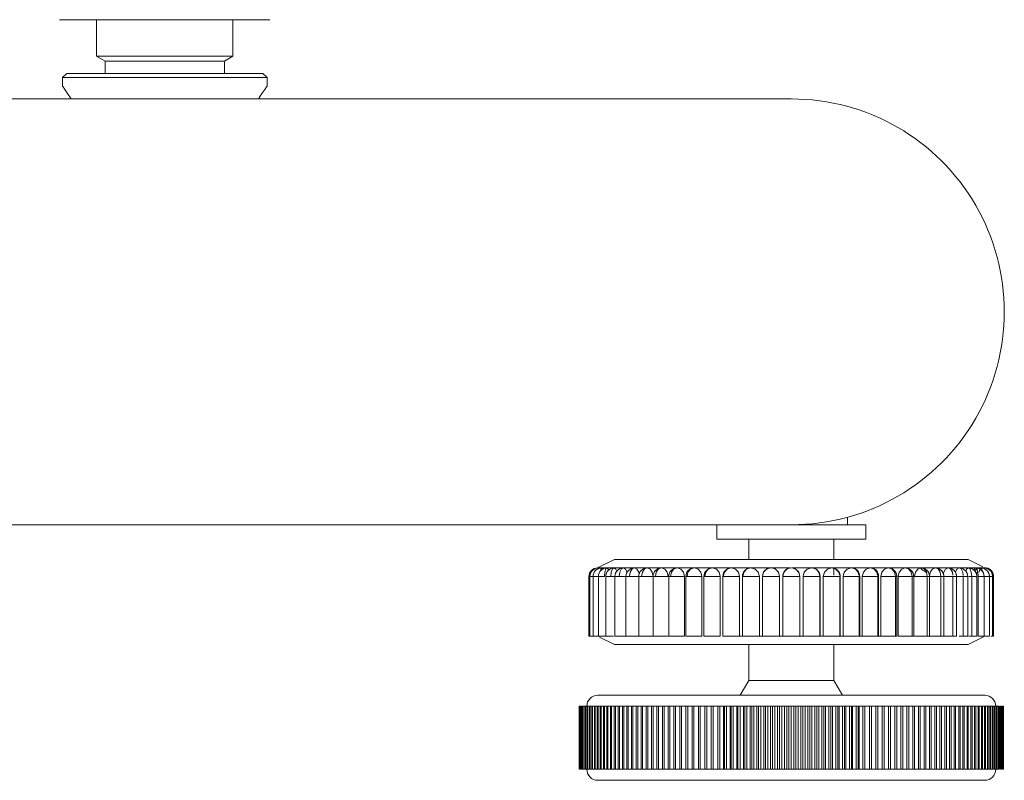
# Model space of a CAD drawing. Header units: millimetres. Extents: x 3925 to 5043, y -86 to 778.
# Tile 12 of 158: x 4188 to 4217, y 213 to 236. Entities that reach past the tile are written whole.
import ezdxf

# ---------------------------------------------------------------- set-up
doc = ezdxf.new("R2010")
doc.units = ezdxf.units.MM
doc.header["$LTSCALE"] = 46.255
doc.layers.add('140-154101-0DXF_CONTINUOUS_LINE', color=7, linetype='CONTINUOUS')

msp = doc.modelspace()

# ---------------------------------------------------------------- linework, layer by layer
at = {"layer": '140-154101-0DXF_CONTINUOUS_LINE', "color": 7, "linetype": 'Continuous', "lineweight": 0}
for p, q in [((4195.7912, 235.7557), (4189.6177, 235.7557)), ((4190.7045, 235.7557), (4190.7045, 234.6807)), ((4194.7045, 234.6807), (4194.7045, 235.7557)), ((4190.7045, 234.6807), (4194.7045, 234.6807)), ((4190.9532, 234.537), (4190.7045, 234.6807)), ((4194.4557, 234.537), (4194.7045, 234.6807)), ((4190.9532, 234.537), (4194.4557, 234.537)), ((4190.9532, 234.1807), (4190.9532, 234.537)), ((4194.4557, 234.1807), (4194.4557, 234.537)), ((4189.7045, 234.0557), (4189.8295, 234.1807)), ((4195.7045, 234.0557), (4189.7045, 234.0557)), ((4189.7045, 234.0557), (4189.7045, 233.8057)), ((4195.5795, 234.1807), (4189.8295, 234.1807)), ((4195.5795, 234.1807), (4195.7045, 234.0557)), ((4195.7045, 233.8057), (4195.7045, 234.0557)), ((4189.7209, 233.7824), (4189.7045, 233.8057)), ((4178.9545, 233.4307), (4211.0852, 233.4307)), ((4195.5554, 233.5885), (4195.4535, 233.4307)), ((4212.736, 220.9307), (4212.736, 221.1524)), ((4178.9545, 220.9307), (4213.2695, 220.9307)), ((4208.9017, 220.5057), (4208.9017, 220.9307)), ((4213.2702, 220.5057), (4213.2702, 220.9307)), ((4208.9026, 220.5057), (4213.2695, 220.5057)), ((4209.836, 219.9158), (4209.836, 220.5057)), ((4212.336, 220.5057), (4212.336, 219.9158)), ((4205.3985, 219.6658), (4205.8985, 219.9158)), ((4216.2735, 219.9158), (4205.8985, 219.9158)), ((4216.2735, 219.9158), (4216.7077, 219.6986)), ((4205.3985, 219.6658), (4211.0616, 219.6658)), ((4205.3988, 219.6575), (4205.3985, 219.6658)), ((4205.4181, 219.6338), (4205.4296, 219.6658)), ((4205.4296, 219.6658), (4205.4393, 219.6434)), ((4205.4867, 219.567), (4205.4986, 219.6338)), ((4205.4986, 219.6338), (4205.5227, 219.6658)), ((4205.6402, 219.6338), (4205.6768, 219.6658)), ((4205.8416, 219.6338), (4205.8902, 219.6658)), ((4206.0551, 219.5383), (4206.1004, 219.6338)), ((4206.1004, 219.6338), (4206.1604, 219.6658)), ((4206.4138, 219.6338), (4206.4847, 219.6658)), ((4206.4847, 219.6658), (4206.5591, 219.6324)), ((4206.5591, 219.6324), (4206.6153, 219.5406)), ((4206.7166, 219.5383), (4206.7784, 219.6338)), ((4206.7784, 219.6338), (4206.8593, 219.6658)), ((4206.8593, 219.6658), (4206.9438, 219.6324)), ((4206.9438, 219.6324), (4207.0073, 219.5406)), ((4207.1211, 219.5383), (4207.1902, 219.6337)), ((4207.1902, 219.6337), (4207.2803, 219.6658)), ((4207.5691, 219.5383), (4207.6446, 219.6337)), ((4207.6446, 219.6337), (4207.7429, 219.6658)), ((4208.1368, 219.6337), (4208.2422, 219.6658)), ((4208.6613, 219.6337), (4208.7726, 219.6658)), ((4209.2124, 219.6337), (4209.3284, 219.6658)), ((4209.7839, 219.6337), (4209.9035, 219.6658)), ((4210.6134, 219.6337), (4210.4915, 219.6658)), ((4211.0616, 219.6658), (4210.9467, 219.6233)), ((4211.1115, 219.665), (4211.3007, 219.6658)), ((4211.2256, 219.6231), (4211.1115, 219.665)), ((4211.3064, 219.5337), (4211.2256, 219.6231)), ((4211.3007, 219.6658), (4211.6805, 219.6658)), ((4211.6807, 219.6658), (4212.2685, 219.6658)), ((4212.2686, 219.6658), (4216.77, 219.6658)), ((4212.336, 219.6658), (4212.336, 219.452)), ((4214.8838, 219.6453), (4214.9152, 219.6209)), ((4214.9152, 219.6209), (4214.9576, 219.5932)), ((4215.2278, 219.6319), (4215.165, 219.5414)), ((4215.3126, 219.6658), (4215.2278, 219.6319)), ((4215.3126, 219.6658), (4215.3936, 219.6337)), ((4215.3936, 219.6337), (4215.4553, 219.5382)), ((4215.6125, 219.6319), (4215.5569, 219.5414)), ((4215.6873, 219.6658), (4215.6125, 219.6319)), ((4215.6873, 219.6658), (4215.7582, 219.6337)), ((4215.7582, 219.6337), (4215.812, 219.5382)), ((4216.0115, 219.6658), (4216.0716, 219.6337)), ((4216.0716, 219.6337), (4216.1168, 219.5382)), ((4216.4924, 219.6106), (4216.466, 219.5844)), ((4216.5265, 219.6317), (4216.4728, 219.5764)), ((4216.5371, 219.6393), (4216.4924, 219.6106)), ((4216.4951, 219.6658), (4216.5317, 219.6337)), ((4216.554, 219.5542), (4216.5166, 219.4988)), ((4216.5317, 219.6337), (4216.5585, 219.5382)), ((4216.7423, 219.6658), (4216.7356, 219.6502)), ((4216.7451, 219.6578), (4216.7423, 219.6658)), ((4216.7538, 219.6336), (4216.75, 219.6443)), ((4216.7735, 219.668), (4216.77, 219.6658)), ((4216.7727, 219.6654), (4216.7734, 219.6658)), ((4216.7732, 219.6658), (4216.8651, 219.6481)), ((4216.7733, 219.6615), (4216.7735, 219.668)), ((4216.7734, 219.6658), (4216.7959, 219.6646)), ((4216.8002, 219.6589), (4216.778, 219.6631)), ((4216.8007, 219.6642), (4216.8316, 219.6585)), ((4216.8173, 219.6487), (4216.8616, 219.6487)), ((4216.8505, 219.6536), (4216.819, 219.6616)), ((4216.8316, 219.6585), (4216.8616, 219.6487)), ((4216.8651, 219.6481), (4216.9204, 219.6176)), ((4216.9204, 219.6176), (4216.9446, 219.5969)), ((4216.9446, 219.5969), (4217.001, 219.5159)), ((4205.1485, 219.4158), (4205.6048, 219.4158)), ((4205.1485, 219.4158), (4205.1485, 217.6658)), ((4205.1796, 219.4158), (4205.1796, 217.6658)), ((4205.2727, 219.4158), (4205.2727, 217.6658)), ((4205.4268, 219.4158), (4205.4268, 217.6658)), ((4205.6402, 219.4158), (4207.4697, 219.4158)), ((4205.6402, 219.4158), (4205.6402, 217.6658)), ((4205.9104, 219.4158), (4205.9104, 217.6658)), ((4206.0402, 219.4158), (4206.0551, 219.5383)), ((4206.2347, 219.4158), (4206.2347, 217.6658)), ((4206.6093, 219.4158), (4206.6093, 217.6658)), ((4206.6153, 219.5406), (4206.6258, 219.4773)), ((4206.6961, 219.4158), (4206.7166, 219.5383)), ((4207.0073, 219.5406), (4207.0307, 219.4158)), ((4207.0303, 219.4158), (4207.0303, 217.6658)), ((4207.0982, 219.4158), (4207.1211, 219.5383)), ((4207.444, 219.5406), (4207.4697, 219.4158)), ((4207.4929, 219.4158), (4207.9484, 219.4158)), ((4207.4929, 219.4158), (4207.4929, 217.6658)), ((4207.5439, 219.4158), (4207.5691, 219.5383)), ((4207.9206, 219.5406), (4207.9484, 219.4158)), ((4207.9484, 219.4158), (4207.9484, 217.6658)), ((4207.9922, 219.4158), (4208.4615, 219.4158)), ((4207.9922, 219.4158), (4207.9922, 217.6658)), ((4208.4319, 219.5406), (4208.4615, 219.4158)), ((4208.4615, 219.4158), (4208.4615, 217.6658)), ((4208.5226, 219.4158), (4209.0033, 219.4158)), ((4208.5226, 219.4158), (4208.5226, 217.6658)), ((4208.9722, 219.5406), (4209.0033, 219.4158)), ((4209.0033, 219.4158), (4209.0033, 217.6658)), ((4209.0784, 219.4158), (4209.5679, 219.4158)), ((4209.0784, 219.4158), (4209.0784, 217.6658)), ((4209.5357, 219.5406), (4209.5679, 219.4158)), ((4209.5679, 219.4158), (4209.5679, 217.6658)), ((4209.6534, 219.4158), (4210.1491, 219.4158)), ((4209.6534, 219.4158), (4209.6534, 217.6658)), ((4210.1162, 219.5405), (4210.1491, 219.4158)), ((4210.1491, 219.4158), (4210.1491, 217.6658)), ((4210.2414, 219.4158), (4210.2414, 217.6658)), ((4210.2415, 219.4158), (4210.7407, 219.4158)), ((4210.2434, 219.4158), (4210.2751, 219.5383)), ((4210.2434, 217.6658), (4210.2434, 219.4158)), ((4210.7407, 219.4158), (4210.7407, 217.6658)), ((4211.336, 219.4158), (4210.8359, 219.4158)), ((4210.8359, 217.6658), (4210.8359, 219.4158)), ((4211.336, 219.4158), (4211.3064, 219.5337)), ((4211.336, 217.6658), (4211.336, 219.4158)), ((4211.4651, 219.5414), (4211.4313, 219.4158)), ((4211.4313, 219.4158), (4211.9305, 219.4158)), ((4211.4313, 217.6658), (4211.4313, 219.4158)), ((4211.8968, 219.5382), (4211.9285, 219.4158)), ((4211.9305, 219.4158), (4211.9279, 219.4517)), ((4211.9285, 217.6658), (4211.9285, 219.4158)), ((4211.9305, 219.4158), (4211.9305, 217.6658)), ((4212.0563, 219.5414), (4212.0228, 219.4158)), ((4212.0228, 219.4158), (4212.5185, 219.4158)), ((4212.0228, 217.6658), (4212.0228, 219.4158)), ((4212.4808, 219.5382), (4212.5034, 219.4489)), ((4212.5119, 217.6658), (4212.5119, 219.4158)), ((4212.5184, 219.4158), (4212.5158, 219.452)), ((4212.5185, 219.4158), (4212.5185, 217.6658)), ((4212.6368, 219.5414), (4212.604, 219.4158)), ((4212.604, 219.4158), (4213.0935, 219.4158)), ((4212.604, 217.6658), (4212.604, 219.4158)), ((4213.0495, 219.5382), (4213.0717, 219.4477)), ((4213.0796, 217.6658), (4213.0796, 219.4158)), ((4213.0935, 219.4158), (4213.0908, 219.4523)), ((4213.0935, 219.4158), (4213.0935, 217.6658)), ((4213.2002, 219.5414), (4213.1687, 219.4158)), ((4213.1687, 219.4158), (4213.6493, 219.4158)), ((4213.1687, 217.6658), (4213.1687, 219.4158)), ((4213.5967, 219.5382), (4213.6184, 219.4456)), ((4213.6254, 217.6658), (4213.6254, 219.4158)), ((4213.6492, 219.4158), (4213.6466, 219.4522)), ((4213.6493, 219.4158), (4213.6493, 217.6658)), ((4213.7406, 219.5414), (4213.7105, 219.4158)), ((4213.7105, 219.4158), (4214.1797, 219.4158)), ((4213.7105, 217.6658), (4213.7105, 219.4158)), ((4214.1164, 219.5382), (4214.1435, 219.4158)), ((4214.1435, 217.6658), (4214.1435, 219.4158)), ((4214.1797, 219.4158), (4214.1797, 217.6658)), ((4214.2518, 219.5414), (4214.2235, 219.4158)), ((4214.2235, 219.4158), (4214.679, 219.4158)), ((4214.2235, 217.6658), (4214.2235, 219.4158)), ((4214.6029, 219.5382), (4214.628, 219.4158)), ((4214.628, 217.6658), (4214.628, 219.4158)), ((4214.679, 219.4158), (4214.679, 217.6658)), ((4214.7283, 219.5414), (4214.7022, 219.4158)), ((4214.7022, 219.4158), (4216.2615, 219.4158)), ((4215.0508, 219.5382), (4215.0737, 219.4158)), ((4215.0737, 217.6658), (4215.0737, 219.4158)), ((4215.165, 219.5414), (4215.1412, 219.4158)), ((4215.1417, 219.4158), (4215.1417, 217.6658)), ((4215.4553, 219.5382), (4215.4758, 219.4158)), ((4215.4758, 217.6658), (4215.4758, 219.4158)), ((4215.5569, 219.5414), (4215.5468, 219.4813)), ((4215.5626, 219.4158), (4215.5519, 219.4878)), ((4215.5626, 219.4158), (4215.5626, 217.6658)), ((4215.812, 219.5382), (4215.8242, 219.4537)), ((4215.8297, 217.6658), (4215.8297, 219.4158)), ((4215.9373, 219.4158), (4215.9373, 217.6658)), ((4216.1168, 219.5382), (4216.1281, 219.4457)), ((4216.1317, 217.6658), (4216.1317, 219.4158)), ((4216.2615, 219.4158), (4216.2615, 217.6658)), ((4216.295, 219.4158), (4216.5318, 219.4158)), ((4216.3666, 219.5382), (4216.3784, 219.4158)), ((4216.3784, 217.6658), (4216.3784, 219.4158)), ((4216.5318, 219.4158), (4216.5318, 217.6658)), ((4216.5585, 219.5382), (4216.5671, 219.4158)), ((4216.5671, 219.4158), (4216.9923, 219.4158)), ((4216.5671, 217.6658), (4216.5671, 219.4158)), ((4216.7451, 219.4158), (4216.7451, 217.6658)), ((4216.8992, 219.4158), (4216.8992, 217.6658)), ((4216.9923, 219.4158), (4216.9923, 217.6658)), ((4217.001, 219.5159), (4217.0218, 219.4158)), ((4217.0218, 219.4158), (4217.0235, 219.4158)), ((4217.0235, 219.4158), (4217.0235, 217.6658)), ((4205.1485, 217.6658), (4205.873, 217.6658)), ((4205.4606, 217.6347), (4205.8985, 217.4158)), ((4205.9104, 217.6658), (4207.4697, 217.6658)), ((4207.4929, 217.6658), (4207.9484, 217.6658)), ((4207.9922, 217.6658), (4208.4615, 217.6658)), ((4208.5226, 217.6658), (4209.0033, 217.6658)), ((4209.0784, 217.6658), (4214.1797, 217.6658)), ((4214.2235, 217.6658), (4214.679, 217.6658)), ((4214.7022, 217.6658), (4215.9373, 217.6658)), ((4216.0093, 217.6658), (4216.2615, 217.6658)), ((4216.2735, 217.4158), (4216.7233, 217.6407)), ((4216.2989, 217.6658), (4216.5318, 217.6658)), ((4216.5671, 217.6658), (4216.8992, 217.6658)), ((4216.953, 217.6658), (4217.0234, 217.6658)), ((4205.8985, 217.4158), (4216.2735, 217.4158)), ((4209.836, 216.3637), (4209.836, 217.4158)), ((4212.336, 217.4158), (4212.336, 216.3637)), ((4209.586, 215.9307), (4209.836, 216.3637)), ((4209.836, 216.3637), (4212.336, 216.3637)), ((4212.336, 216.3637), (4212.586, 215.9307)), ((4216.761, 215.9307), (4205.411, 215.9307)), ((4204.8699, 215.6057), (4204.8637, 215.6057)), ((4204.8637, 213.7557), (4204.8637, 215.6057)), ((4204.8948, 215.6057), (4204.8865, 215.6057)), ((4204.8865, 213.7557), (4204.8865, 215.6057)), ((4204.8948, 213.7557), (4204.8948, 215.6057)), ((4204.9264, 215.6057), (4204.9161, 215.6057)), ((4204.9161, 213.7557), (4204.9161, 215.6057)), ((4204.9264, 213.7557), (4204.9264, 215.6057)), ((4204.9525, 215.6057), (4205.5613, 215.6057)), ((4204.9525, 213.7557), (4204.9525, 215.6057)), ((4204.9649, 213.7557), (4204.9649, 215.6057)), ((4204.9955, 213.7557), (4204.9955, 215.6057)), ((4205.01, 213.7557), (4205.01, 215.6057)), ((4205.0453, 213.7557), (4205.0453, 215.6057)), ((4205.0617, 213.7557), (4205.0617, 215.6057)), ((4205.1016, 213.7557), (4205.1016, 215.6057)), ((4205.12, 213.7557), (4205.12, 215.6057)), ((4205.1645, 213.7557), (4205.1645, 215.6057)), ((4205.1849, 213.7557), (4205.1849, 215.6057)), ((4205.2338, 213.7557), (4205.2338, 215.6057)), ((4205.2562, 213.7557), (4205.2562, 215.6057)), ((4205.3096, 213.7557), (4205.3096, 215.6057)), ((4205.3339, 213.7557), (4205.3339, 215.6057)), ((4205.3916, 213.7557), (4205.3916, 215.6057)), ((4205.4178, 213.7557), (4205.4178, 215.6057)), ((4205.4799, 213.7557), (4205.4799, 215.6057)), ((4205.508, 213.7557), (4205.508, 215.6057)), ((4205.5744, 215.6057), (4205.6517, 215.6057)), ((4205.5744, 213.7557), (4205.5744, 215.6057)), ((4205.6044, 213.7557), (4205.6044, 215.6057)), ((4205.6748, 215.6057), (4216.4657, 215.6057)), ((4205.6748, 213.7557), (4205.6748, 215.6057)), ((4205.7062, 213.7557), (4205.7062, 215.6057)), ((4205.7812, 213.7557), (4205.7812, 215.6057)), ((4205.8147, 213.7557), (4205.8147, 215.6057)), ((4205.8934, 213.7557), (4205.8934, 215.6057)), ((4205.9286, 213.7557), (4205.9286, 215.6057)), ((4206.0112, 213.7557), (4206.0112, 215.6057)), ((4206.0481, 213.7557), (4206.0481, 215.6057)), ((4206.1346, 213.7557), (4206.1346, 215.6057)), ((4206.1732, 213.7557), (4206.1732, 215.6057)), ((4206.2634, 213.7557), (4206.2634, 215.6057)), ((4206.3036, 213.7557), (4206.3036, 215.6057)), ((4206.3975, 213.7557), (4206.3975, 215.6057)), ((4206.4393, 213.7557), (4206.4393, 215.6057)), ((4206.5367, 213.7557), (4206.5367, 215.6057)), ((4206.58, 213.7557), (4206.58, 215.6057)), ((4206.6809, 213.7557), (4206.6809, 215.6057)), ((4206.7257, 213.7557), (4206.7257, 215.6057)), ((4206.8299, 213.7557), (4206.8299, 215.6057)), ((4206.8761, 213.7557), (4206.8761, 215.6057)), ((4206.9835, 213.7557), (4206.9835, 215.6057)), ((4207.0311, 213.7557), (4207.0311, 215.6057)), ((4207.1417, 213.7557), (4207.1417, 215.6057)), ((4207.1906, 213.7557), (4207.1906, 215.6057)), ((4207.3041, 213.7557), (4207.3041, 215.6057)), ((4207.3544, 213.7557), (4207.3544, 215.6057)), ((4207.4707, 213.7557), (4207.4707, 215.6057)), ((4207.5222, 213.7557), (4207.5222, 215.6057)), ((4207.6413, 213.7557), (4207.6413, 215.6057)), ((4207.6939, 213.7557), (4207.6939, 215.6057)), ((4207.8156, 213.7557), (4207.8156, 215.6057)), ((4207.8693, 213.7557), (4207.8693, 215.6057)), ((4207.9935, 213.7557), (4207.9935, 215.6057)), ((4208.0482, 213.7557), (4208.0482, 215.6057)), ((4208.1747, 213.7557), (4208.1747, 215.6057)), ((4208.2305, 213.7557), (4208.2305, 215.6057)), ((4208.3592, 213.7557), (4208.3592, 215.6057)), ((4208.4159, 213.7557), (4208.4159, 215.6057)), ((4208.5466, 213.7557), (4208.5466, 215.6057)), ((4208.6042, 213.7557), (4208.6042, 215.6057)), ((4208.7368, 213.7557), (4208.7368, 215.6057)), ((4208.7952, 213.7557), (4208.7952, 215.6057)), ((4208.9296, 213.7557), (4208.9296, 215.6057)), ((4208.9887, 213.7557), (4208.9887, 215.6057)), ((4209.0972, 213.7557), (4209.0972, 215.6057)), ((4209.1248, 213.7557), (4209.1248, 215.6057)), ((4209.1845, 213.7557), (4209.1845, 215.6057)), ((4209.2898, 213.7557), (4209.2898, 215.6057)), ((4209.322, 213.7557), (4209.322, 215.6057)), ((4209.3824, 213.7557), (4209.3824, 215.6057)), ((4209.4844, 213.7557), (4209.4844, 215.6057)), ((4209.5212, 213.7557), (4209.5212, 215.6057)), ((4209.5821, 213.7557), (4209.5821, 215.6057)), ((4209.6807, 213.7557), (4209.6807, 215.6057)), ((4209.7222, 213.7557), (4209.7222, 215.6057)), ((4209.7835, 213.7557), (4209.7835, 215.6057)), ((4209.8786, 213.7557), (4209.8786, 215.6057)), ((4209.9246, 213.7557), (4209.9246, 215.6057)), ((4209.9864, 213.7557), (4209.9864, 215.6057)), ((4210.0778, 213.7557), (4210.0778, 215.6057)), ((4210.1283, 213.7557), (4210.1283, 215.6057)), ((4210.1904, 213.7557), (4210.1904, 215.6057)), ((4210.2781, 213.7557), (4210.2781, 215.6057)), ((4210.333, 213.7557), (4210.333, 215.6057)), ((4210.3954, 213.7557), (4210.3954, 215.6057)), ((4210.4793, 213.7557), (4210.4793, 215.6057)), ((4210.5385, 213.7557), (4210.5385, 215.6057)), ((4210.6011, 213.7557), (4210.6011, 215.6057)), ((4210.6812, 213.7557), (4210.6812, 215.6057)), ((4210.7447, 213.7557), (4210.7447, 215.6057)), ((4210.8074, 213.7557), (4210.8074, 215.6057)), ((4210.8834, 213.7557), (4210.8834, 215.6057)), ((4210.9513, 213.7557), (4210.9513, 215.6057)), ((4211.0141, 213.7557), (4211.0141, 215.6057)), ((4211.086, 213.7557), (4211.086, 215.6057)), ((4211.1578, 213.7557), (4211.1578, 215.6057)), ((4211.2206, 213.7557), (4211.2206, 215.6057)), ((4211.2885, 213.7557), (4211.2885, 215.6057)), ((4211.3645, 213.7557), (4211.3645, 215.6057)), ((4211.4272, 213.7557), (4211.4272, 215.6057)), ((4211.4908, 213.7557), (4211.4908, 215.6057)), ((4211.5708, 213.7557), (4211.5708, 215.6057)), ((4211.6334, 213.7557), (4211.6334, 215.6057)), ((4211.6926, 213.7557), (4211.6926, 215.6057)), ((4211.7765, 213.7557), (4211.7765, 215.6057)), ((4211.8389, 213.7557), (4211.8389, 215.6057)), ((4211.8938, 213.7557), (4211.8938, 215.6057)), ((4211.9815, 213.7557), (4211.9815, 215.6057)), ((4212.0437, 213.7557), (4212.0437, 215.6057)), ((4212.0941, 213.7557), (4212.0941, 215.6057)), ((4212.1856, 213.7557), (4212.1856, 215.6057)), ((4212.2473, 213.7557), (4212.2473, 215.6057)), ((4212.2933, 213.7557), (4212.2933, 215.6057)), ((4212.3884, 213.7557), (4212.3884, 215.6057)), ((4212.4498, 213.7557), (4212.4498, 215.6057)), ((4212.4912, 213.7557), (4212.4912, 215.6057)), ((4212.5898, 213.7557), (4212.5898, 215.6057)), ((4212.6507, 213.7557), (4212.6507, 215.6057)), ((4212.6875, 213.7557), (4212.6875, 215.6057)), ((4212.7895, 213.7557), (4212.7895, 215.6057)), ((4212.8499, 213.7557), (4212.8499, 215.6057)), ((4212.8821, 213.7557), (4212.8821, 215.6057)), ((4212.9874, 213.7557), (4212.9874, 215.6057)), ((4213.0472, 213.7557), (4213.0472, 215.6057)), ((4213.0747, 213.7557), (4213.0747, 215.6057)), ((4213.1832, 213.7557), (4213.1832, 215.6057)), ((4213.2423, 213.7557), (4213.2423, 215.6057)), ((4213.3767, 213.7557), (4213.3767, 215.6057)), ((4213.4351, 213.7557), (4213.4351, 215.6057)), ((4213.5678, 213.7557), (4213.5678, 215.6057)), ((4213.6253, 213.7557), (4213.6253, 215.6057)), ((4213.7561, 213.7557), (4213.7561, 215.6057)), ((4213.8127, 213.7557), (4213.8127, 215.6057)), ((4213.9414, 213.7557), (4213.9414, 215.6057)), ((4213.9972, 213.7557), (4213.9972, 215.6057)), ((4214.1237, 213.7557), (4214.1237, 215.6057)), ((4214.1784, 213.7557), (4214.1784, 215.6057)), ((4214.3026, 213.7557), (4214.3026, 215.6057)), ((4214.3563, 213.7557), (4214.3563, 215.6057)), ((4214.478, 213.7557), (4214.478, 215.6057)), ((4214.5306, 213.7557), (4214.5306, 215.6057)), ((4214.6498, 213.7557), (4214.6498, 215.6057)), ((4214.7012, 213.7557), (4214.7012, 215.6057)), ((4214.8176, 213.7557), (4214.8176, 215.6057)), ((4214.8678, 213.7557), (4214.8678, 215.6057)), ((4214.9813, 213.7557), (4214.9813, 215.6057)), ((4215.0302, 213.7557), (4215.0302, 215.6057)), ((4215.1408, 213.7557), (4215.1408, 215.6057)), ((4215.1884, 213.7557), (4215.1884, 215.6057)), ((4215.2958, 213.7557), (4215.2958, 215.6057)), ((4215.342, 213.7557), (4215.342, 215.6057)), ((4215.4462, 213.7557), (4215.4462, 215.6057)), ((4215.491, 213.7557), (4215.491, 215.6057)), ((4215.5919, 213.7557), (4215.5919, 215.6057)), ((4215.6352, 213.7557), (4215.6352, 215.6057)), ((4215.7326, 213.7557), (4215.7326, 215.6057)), ((4215.7744, 213.7557), (4215.7744, 215.6057)), ((4215.8683, 213.7557), (4215.8683, 215.6057)), ((4215.9085, 213.7557), (4215.9085, 215.6057)), ((4215.9987, 213.7557), (4215.9987, 215.6057)), ((4216.0373, 213.7557), (4216.0373, 215.6057)), ((4216.1238, 213.7557), (4216.1238, 215.6057)), ((4216.1607, 213.7557), (4216.1607, 215.6057)), ((4216.2433, 213.7557), (4216.2433, 215.6057)), ((4216.2786, 213.7557), (4216.2786, 215.6057)), ((4216.3572, 213.7557), (4216.3572, 215.6057)), ((4216.3907, 213.7557), (4216.3907, 215.6057)), ((4216.4657, 213.7557), (4216.4657, 215.6057)), ((4216.4971, 215.6057), (4216.4663, 215.6057)), ((4216.4971, 213.7557), (4216.4971, 215.6057)), ((4216.5202, 215.6057), (4216.5976, 215.6057)), ((4216.5675, 213.7557), (4216.5675, 215.6057)), ((4216.5976, 213.7557), (4216.5976, 215.6057)), ((4216.6107, 215.6057), (4216.692, 215.6057)), ((4216.6639, 213.7557), (4216.6639, 215.6057)), ((4216.692, 213.7557), (4216.692, 215.6057)), ((4216.6951, 215.6057), (4217.1764, 215.6057)), ((4216.7541, 213.7557), (4216.7541, 215.6057)), ((4216.7803, 213.7557), (4216.7803, 215.6057)), ((4216.8381, 213.7557), (4216.8381, 215.6057)), ((4216.8623, 213.7557), (4216.8623, 215.6057)), ((4216.9157, 213.7557), (4216.9157, 215.6057)), ((4216.9381, 213.7557), (4216.9381, 215.6057)), ((4216.987, 213.7557), (4216.987, 215.6057)), ((4217.0074, 213.7557), (4217.0074, 215.6057)), ((4217.0519, 213.7557), (4217.0519, 215.6057)), ((4217.0703, 213.7557), (4217.0703, 215.6057)), ((4217.1102, 213.7557), (4217.1102, 215.6057)), ((4217.1267, 213.7557), (4217.1267, 215.6057)), ((4217.162, 213.7557), (4217.162, 215.6057)), ((4217.1764, 213.7557), (4217.1764, 215.6057)), ((4217.2194, 215.6057), (4217.2071, 215.6057)), ((4217.2071, 213.7557), (4217.2071, 215.6057)), ((4217.2194, 213.7557), (4217.2194, 215.6057)), ((4217.2558, 215.6057), (4217.2455, 215.6057)), ((4217.2455, 213.7557), (4217.2455, 215.6057)), ((4217.2558, 213.7557), (4217.2558, 215.6057)), ((4217.2854, 215.6057), (4217.2771, 215.6057)), ((4217.2771, 213.7557), (4217.2771, 215.6057)), ((4217.2854, 213.7557), (4217.2854, 215.6057)), ((4217.3083, 215.6057), (4217.302, 215.6057)), ((4217.3083, 213.7557), (4217.3083, 215.6057)), ((4204.8637, 213.7557), (4204.8699, 213.7557)), ((4204.8865, 213.7557), (4204.8948, 213.7557)), ((4204.9161, 213.7557), (4204.9264, 213.7557)), ((4204.9525, 213.7557), (4205.5613, 213.7557)), ((4205.5744, 213.7557), (4205.6517, 213.7557)), ((4205.6748, 213.7557), (4205.7056, 213.7557)), ((4205.7062, 213.7557), (4216.4971, 213.7557)), ((4216.5202, 213.7557), (4216.5976, 213.7557)), ((4216.6107, 213.7557), (4216.692, 213.7557)), ((4216.6951, 213.7557), (4217.1764, 213.7557)), ((4217.2071, 213.7557), (4217.2194, 213.7557)), ((4217.2455, 213.7557), (4217.2558, 213.7557)), ((4217.2771, 213.7557), (4217.2854, 213.7557)), ((4217.302, 213.7557), (4217.3083, 213.7557)), ((4205.411, 213.4307), (4216.761, 213.4307))]:
    msp.add_line(p, q, dxfattribs=at)
for points in [[(4189.9555, 233.4307), (4189.8538, 233.5881), (4189.7709, 233.7105), (4189.7209, 233.7824)], [(4195.7045, 233.8057), (4195.688, 233.7823), (4195.6383, 233.7108), (4195.5554, 233.5885)], [(4205.5227, 219.6658), (4205.55, 219.6324), (4205.5504, 219.6308)], [(4205.6048, 219.4158), (4205.6135, 219.5383), (4205.6402, 219.6338)], [(4205.6768, 219.6658), (4205.7167, 219.6324), (4205.729, 219.596)], [(4205.7935, 219.4158), (4205.8053, 219.5383), (4205.8416, 219.6338)], [(4205.8902, 219.6658), (4205.9422, 219.6324), (4205.9705, 219.5672)], [(4206.1604, 219.6658), (4206.224, 219.6324), (4206.2723, 219.5406)], [(4206.3422, 219.4158), (4206.36, 219.5383), (4206.4138, 219.6338)], [(4207.2803, 219.6658), (4207.3739, 219.6324), (4207.444, 219.5406)], [(4207.7429, 219.6658), (4207.8447, 219.6324), (4207.9206, 219.5406)], [(4208.0285, 219.4158), (4208.0556, 219.5383), (4208.1368, 219.6337)], [(4208.2422, 219.6658), (4208.351, 219.6324), (4208.4319, 219.5406)], [(4208.5465, 219.4158), (4208.5752, 219.5383), (4208.6613, 219.6337)], [(4208.7726, 219.6658), (4208.8872, 219.6324), (4208.9722, 219.5406)], [(4209.0924, 219.4158), (4209.1224, 219.5383), (4209.2124, 219.6337)], [(4209.3284, 219.6658), (4209.4475, 219.6324), (4209.5357, 219.5406)], [(4209.6601, 219.4158), (4209.6912, 219.5383), (4209.7839, 219.6337)], [(4209.9035, 219.6658), (4210.0259, 219.6324), (4210.1162, 219.5405)], [(4210.2751, 219.5383), (4210.3698, 219.6337), (4210.4915, 219.6658)], [(4210.7406, 219.4158), (4210.7087, 219.5382), (4210.6134, 219.6337)], [(4210.9467, 219.6233), (4210.8656, 219.5338), (4210.836, 219.4158)], [(4211.6805, 219.6658), (4211.5558, 219.6319), (4211.4651, 219.5414)], [(4211.7656, 219.6508), (4211.7416, 219.6582), (4211.7175, 219.6629), (4211.6993, 219.6647), (4211.6805, 219.6658)], [(4211.6807, 219.6658), (4211.8022, 219.6337), (4211.8968, 219.5382)], [(4211.8163, 219.6256), (4211.7909, 219.6401), (4211.7656, 219.6508)], [(4211.9279, 219.4517), (4211.9092, 219.5167), (4211.8884, 219.5545), (4211.8694, 219.5795), (4211.8462, 219.6029), (4211.8163, 219.6256)], [(4212.2685, 219.6658), (4212.1457, 219.6319), (4212.0563, 219.5414)], [(4212.3555, 219.6501), (4212.33, 219.6581), (4212.3059, 219.6628), (4212.2898, 219.6647), (4212.2684, 219.6658)], [(4212.2686, 219.6658), (4212.388, 219.6337), (4212.4808, 219.5382)], [(4212.5158, 219.452), (4212.4971, 219.5167), (4212.4764, 219.5545), (4212.4587, 219.5779), (4212.4343, 219.6028), (4212.405, 219.6252), (4212.3779, 219.6405), (4212.3555, 219.6501)], [(4212.8436, 219.6658), (4212.724, 219.6319), (4212.6368, 219.5414)], [(4212.9204, 219.6536), (4212.8973, 219.6599), (4212.8771, 219.6634), (4212.8621, 219.6648), (4212.8435, 219.6658)], [(4212.8436, 219.6658), (4212.9596, 219.6337), (4213.0495, 219.5382)], [(4213.0908, 219.4523), (4213.0736, 219.5135), (4213.054, 219.5506), (4213.0366, 219.5745), (4213.0169, 219.5958), (4212.9889, 219.6191), (4212.9663, 219.6335), (4212.9409, 219.646), (4212.9204, 219.6536)], [(4213.3993, 219.6658), (4213.2844, 219.6319), (4213.2002, 219.5414)], [(4213.4529, 219.6599), (4213.4327, 219.6635), (4213.4177, 219.6648), (4213.3992, 219.6658)], [(4213.3993, 219.6658), (4213.5107, 219.6337), (4213.5967, 219.5382)], [(4213.6466, 219.4522), (4213.6294, 219.5134), (4213.6098, 219.5505), (4213.5925, 219.5744), (4213.5726, 219.5959), (4213.5447, 219.6191), (4213.522, 219.6336), (4213.4966, 219.646), (4213.476, 219.6537), (4213.4529, 219.6599)], [(4213.9298, 219.6658), (4213.8206, 219.6319), (4213.7406, 219.5414)], [(4213.9653, 219.6631), (4213.9507, 219.6647), (4213.9297, 219.6658)], [(4213.9297, 219.6658), (4214.0351, 219.6337), (4214.1164, 219.5382)], [(4214.1514, 219.5313), (4214.1343, 219.5594), (4214.1149, 219.5836), (4214.0848, 219.6118), (4214.0612, 219.6284), (4214.0338, 219.6431), (4214.0128, 219.6515), (4213.9869, 219.6591), (4213.9653, 219.6631)], [(4214.429, 219.6658), (4214.3269, 219.6319), (4214.2518, 219.5414)], [(4214.429, 219.6658), (4214.5273, 219.6337), (4214.6029, 219.5382)], [(4214.6331, 219.5601), (4214.6149, 219.5828), (4214.5833, 219.6124), (4214.5581, 219.6298), (4214.5341, 219.6426), (4214.5124, 219.6514), (4214.487, 219.6589), (4214.4648, 219.6631), (4214.4481, 219.6647), (4214.429, 219.6658)], [(4214.679, 219.4158), (4214.6683, 219.4878), (4214.6503, 219.532), (4214.6331, 219.5601)], [(4214.8917, 219.6658), (4214.7977, 219.6319), (4214.7283, 219.5414)], [(4215.046, 219.6124), (4215.0207, 219.6298), (4214.9968, 219.6426), (4214.9751, 219.6514), (4214.9497, 219.6589), (4214.9275, 219.6631), (4214.9108, 219.6647), (4214.8916, 219.6658)], [(4214.8917, 219.6658), (4214.9818, 219.6337), (4215.0508, 219.5382)], [(4214.9576, 219.5932), (4214.9948, 219.569), (4215.0258, 219.5479)], [(4215.0318, 219.5645), (4215.0314, 219.5619), (4215.0285, 219.5533), (4215.0227, 219.5418), (4215.034, 219.542), (4215.0415, 219.5463), (4215.0436, 219.5483)], [(4215.1416, 219.4158), (4215.131, 219.4878), (4215.1129, 219.532), (4215.0957, 219.5601), (4215.0776, 219.5828), (4215.046, 219.6124)], [(4215.4416, 219.6299), (4215.4177, 219.6426), (4215.396, 219.6514), (4215.3706, 219.6589), (4215.3484, 219.6631), (4215.3317, 219.6647), (4215.3126, 219.6658)], [(4215.5519, 219.4878), (4215.5339, 219.532), (4215.5167, 219.5601), (4215.4985, 219.5829), (4215.4669, 219.6124), (4215.4416, 219.6299)], [(4215.7452, 219.6589), (4215.723, 219.6631), (4215.7063, 219.6647), (4215.6872, 219.6658)], [(4215.8731, 219.5829), (4215.8416, 219.6124), (4215.8163, 219.6299), (4215.7923, 219.6426), (4215.7706, 219.6514), (4215.7452, 219.6589)], [(4215.9085, 219.532), (4215.8913, 219.5601), (4215.8731, 219.5829)], [(4216.0115, 219.6658), (4215.9477, 219.6319), (4215.8999, 219.5414)], [(4216.1165, 219.6426), (4216.0948, 219.6514), (4216.0694, 219.6589), (4216.0472, 219.6631), (4216.0305, 219.6647), (4216.0114, 219.6658)], [(4216.2155, 219.5601), (4216.1974, 219.5829), (4216.1658, 219.6124), (4216.1405, 219.6299), (4216.1165, 219.6426)], [(4216.2818, 219.6658), (4216.2296, 219.6319), (4216.2044, 219.5741)], [(4216.2614, 219.4158), (4216.2508, 219.4878), (4216.2328, 219.532), (4216.2155, 219.5601)], [(4216.4676, 219.5829), (4216.4361, 219.6124), (4216.4108, 219.6298), (4216.3868, 219.6426), (4216.3651, 219.6514), (4216.3397, 219.6589), (4216.3175, 219.6631), (4216.3008, 219.6647), (4216.2817, 219.6658)], [(4216.2818, 219.6658), (4216.3304, 219.6337), (4216.3666, 219.5382)], [(4216.4951, 219.6658), (4216.4551, 219.6319), (4216.4455, 219.6036)], [(4216.5317, 219.4158), (4216.5211, 219.4878), (4216.503, 219.532), (4216.4858, 219.5601), (4216.4676, 219.5829)], [(4216.6241, 219.6298), (4216.6002, 219.6426), (4216.5785, 219.6514), (4216.553, 219.6589), (4216.5308, 219.6631), (4216.5141, 219.6647), (4216.495, 219.6658)], [(4216.6492, 219.6658), (4216.6218, 219.6319), (4216.6002, 219.5414)], [(4216.6991, 219.5601), (4216.681, 219.5828), (4216.6494, 219.6124), (4216.6241, 219.6298)], [(4216.7543, 219.6426), (4216.7325, 219.6514), (4216.7071, 219.6589), (4216.6849, 219.6631), (4216.6682, 219.6647), (4216.6491, 219.6658)], [(4216.6492, 219.6658), (4216.6733, 219.6337), (4216.6828, 219.5805)], [(4216.745, 219.4158), (4216.7344, 219.4878), (4216.7164, 219.532), (4216.6991, 219.5601)], [(4216.778, 219.6631), (4216.7614, 219.6647), (4216.7422, 219.6658)], [(4216.8991, 219.4158), (4216.8885, 219.4878), (4216.8705, 219.532), (4216.8532, 219.5601), (4216.8351, 219.5828), (4216.8035, 219.6124), (4216.7782, 219.6298), (4216.7543, 219.6426)], [(4216.7875, 219.665), (4216.7782, 219.6653), (4216.7727, 219.6654)], [(4216.8529, 219.6528), (4216.8038, 219.6639), (4216.7731, 219.6658)], [(4216.819, 219.6616), (4216.7784, 219.6657), (4216.7732, 219.6658)], [(4216.8474, 219.6426), (4216.8257, 219.6514), (4216.8002, 219.6589)], [(4216.9922, 219.4158), (4216.9817, 219.4878), (4216.9636, 219.532), (4216.9464, 219.5601), (4216.9282, 219.5828), (4216.8966, 219.6124), (4216.8714, 219.6298), (4216.8474, 219.6426)], [(4216.9178, 219.6199), (4216.8988, 219.6321), (4216.8529, 219.6528)], [(4214.1797, 219.4158), (4214.1692, 219.4873), (4214.1514, 219.5313)], [(4215.9372, 219.4158), (4215.9266, 219.4878), (4215.9085, 219.532)]]:
    msp.add_lwpolyline(points, dxfattribs=at)
for centre, radius, start, end in [((4211.086, 227.1807), 6.25, 270.00699, 90.00699), ((4205.3985, 219.4158), 0.25, 90, 180), ((4205.4297, 219.4158), 0.25, 90, 180), ((4205.5228, 219.4158), 0.25, 90, 180), ((4205.6769, 219.4158), 0.25, 90, 180), ((4205.8902, 219.4158), 0.25, 90, 180), ((4206.1605, 219.4158), 0.25, 90, 180), ((4206.4847, 219.4158), 0.25, 90, 180), ((4206.8594, 219.4158), 0.25, 90, 180), ((4207.2803, 219.4158), 0.25, 90, 180), ((4207.743, 219.4158), 0.25, 90, 180), ((4208.2422, 219.4158), 0.25, 90, 180), ((4208.7727, 219.4158), 0.25, 90, 180), ((4209.3284, 219.4158), 0.25, 90, 180), ((4209.9035, 219.4158), 0.25, 90, 180), ((4210.4915, 219.4158), 0.25, 90, 180), ((4211.086, 219.4158), 0.25, 0, 180), ((4211.6805, 219.4158), 0.25, 8.2605, 90), ((4212.2684, 219.4158), 0.25, 8.34136, 90), ((4212.8435, 219.4158), 0.25, 8.41164, 90), ((4213.3992, 219.4158), 0.25, 8.38979, 90), ((4213.9297, 219.4158), 0.25, 0, 90), ((4214.429, 219.4158), 0.25, 0, 90), ((4214.8916, 219.4158), 0.25, 0, 90), ((4215.3126, 219.4158), 0.25, 0, 90), ((4215.6872, 219.4158), 0.25, 0, 90), ((4216.0114, 219.4158), 0.25, 0, 90), ((4216.2817, 219.4158), 0.25, 0, 90), ((4216.495, 219.4158), 0.25, 0, 90), ((4216.6491, 219.4158), 0.25, 0, 90), ((4216.7422, 219.4158), 0.25, 0, 90), ((4216.7734, 219.4158), 0.25, 0, 90), ((4211.6805, 219.4158), 0.25, 0, 8.2605), ((4212.2684, 219.4158), 0.25, 0, 8.34136), ((4212.8435, 219.4158), 0.25, 0, 8.41164), ((4213.3992, 219.4158), 0.25, 0, 8.38979), ((4205.411, 215.6057), 0.325, 90, 180), ((4216.761, 215.6057), 0.325, 0, 90), ((4205.411, 213.7557), 0.325, 180, 270), ((4216.761, 213.7557), 0.325, 270, 0)]:
    msp.add_arc(centre, radius, start, end, dxfattribs=at)

doc.saveas('drawing.dxf')
